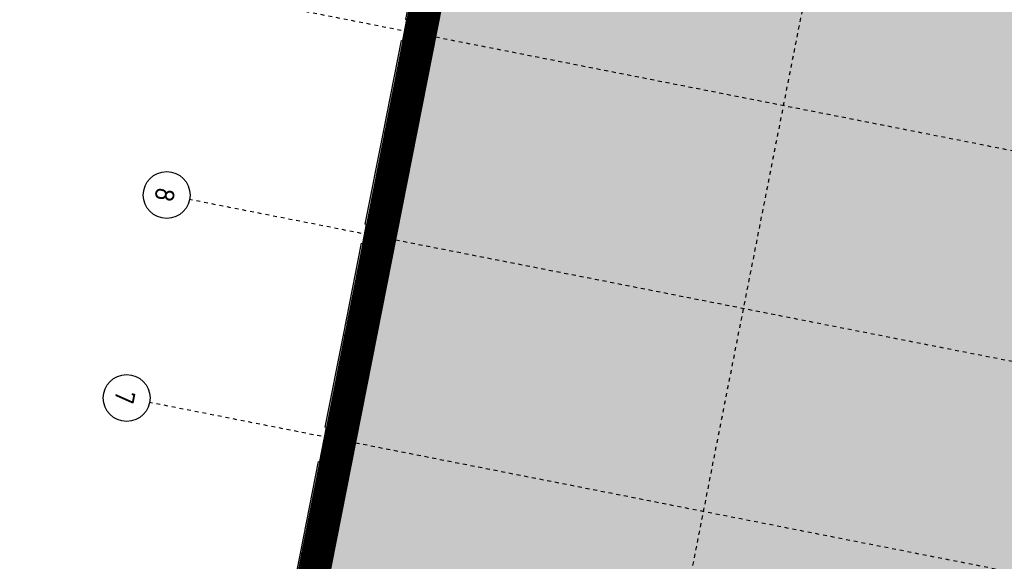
# Model space of a CAD drawing. Header units: centimetres. Extents: x 6595800.1 to 6595847.5, y 5799379.1 to 5799450.9.
# Tile 5 of 5: x 6595806.2 to 6595831.4, y 5799423.3 to 5799437.2. Entities that reach past the tile are written whole.
import ezdxf

# ---------------------------------------------------------------- set-up
doc = ezdxf.new("R2010")
doc.units = ezdxf.units.CM
doc.linetypes.add('Linia osi', pattern=[14, 6, -3, 2, -3])
doc.linetypes.add('Ponad', pattern=[4, 2, -2])
for name, color, linetype, lineweight in [('A-GLAZ', 151, 'Continuous', 25), ('A-GLAZ-SILL', 1, 'Continuous', 25), ('A-WALL', 113, 'Continuous', 25), ('A-WALL-PATT', 111, 'Continuous', 50), ('AR - Proj obiekty', 7, 'Continuous', 25), ('S-BEAM', 12, 'Continuous', 25), ('S-COLS', 52, 'Continuous', 25), ('S-GRID', 1, 'Continuous', 20), ('S-GRID-IDEN', 1, 'Continuous', 25)]:
    doc.layers.add(name, color=color, linetype=linetype, lineweight=lineweight)
doc.layers.add('AR - Półcień', color=40, linetype='Continuous', transparency=0.7)
doc.layers.add('AR- OPISY', color=4, linetype='Continuous')
doc.styles.add('GOST Common', font='GOST_Common.ttf', dxfattribs={"height": 499.9999999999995})

# ---------------------------------------------------------------- blocks, each defined once
blk = doc.blocks.new('hala - roz')
at = {"layer": 'AR - Półcień'}
h = blk.add_hatch(color=256, dxfattribs=at)
h.dxf.hatch_style = 1
h.paths.add_polyline_path([(-19.33387874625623, 2.995757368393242), (-0.869802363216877, -0.643936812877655), (-2.384401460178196, -15.49897802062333), (3.305047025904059, -16.07600459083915), (-3.864055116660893, -52.4446781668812), (-19.75692199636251, -49.31182852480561), (-17.43610676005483, -37.53839161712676), (-26.95424120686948, -35.66214837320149)])
at = {"layer": 'AR - Proj obiekty', "const_width": 0.8}
blk.add_lwpolyline([(-19.64896613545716, 3.465565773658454), (-0.4349011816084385, -0.3219684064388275), (-1.945869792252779, -15.14140215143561), (3.782453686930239, -15.72237144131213), (-3.548967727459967, -52.91448657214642), (-20.22673040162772, -49.62691591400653), (-17.90591516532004, -37.85347900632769), (-27.4240496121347, -35.97723576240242)], close=True, dxfattribs=at)
at = {"layer": 'AR - Proj obiekty'}
for points in [[(-19.96405352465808, 3.935374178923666), (0, 0), (-1.507338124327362, -14.7838262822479), (4.259860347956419, -15.36873829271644), (-3.233880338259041, -53.38429497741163), (-20.69653880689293, -49.94200330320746), (-18.37572357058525, -38.16856639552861), (-27.89385801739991, -36.29232315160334)], [(-19.33387874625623, 2.995757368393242), (-0.869802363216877, -0.643936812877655), (-2.384401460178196, -15.49897802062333), (3.305047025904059, -16.07600459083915), (-3.864055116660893, -52.4446781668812), (-19.75692199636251, -49.31182852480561), (-17.43610676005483, -37.53839161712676), (-26.95424120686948, -35.66214837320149)]]:
    blk.add_lwpolyline(points, close=True, dxfattribs=at)
blk = doc.blocks.new('1-2 - 240x150-1959858-Parter Kopia 1')
at = {"layer": 'A-GLAZ', "linetype": 'Ponad', "lineweight": 20}
for p, q in [((-1200.000000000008, 59.99999999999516), (1199.999999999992, 59.99999999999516)), ((-1200.000000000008, -60.00000000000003), (1199.999999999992, -60.00000000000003))]:
    blk.add_line(p, q, dxfattribs=at)
at = {"layer": 'A-GLAZ'}
for p, q in [((-1200.000000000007, 9.73497549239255e-10), (-1139.999999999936, -49.99999999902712)), ((-1200.000000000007, -49.99999999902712), (-1120.000000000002, 9.734890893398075e-10)), ((-1120.000000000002, 9.73497549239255e-10), (-1200.000000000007, 9.73497549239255e-10)), ((-1200.000000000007, 9.73497549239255e-10), (-1200.000000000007, -49.99999999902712)), ((-1119.999999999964, 9.683539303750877e-10), (-1199.99999999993, 9.608415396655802e-10)), ((-1199.99999999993, 9.608415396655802e-10), (-1199.999999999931, -49.99999999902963)), ((-1120.000000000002, -19.9999999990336), (-1120.000000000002, 9.73497549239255e-10)), ((-1119.999999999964, -19.99999999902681), (-1119.999999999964, 9.683539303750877e-10)), ((29.99999999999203, 9.608415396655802e-10), (-30.00000000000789, -19.99999999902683)), ((-30.00000000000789, 9.608415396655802e-10), (29.99999999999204, -19.99999999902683)), ((29.99999999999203, 9.608415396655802e-10), (-30.00000000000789, 9.608415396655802e-10)), ((-30.00000000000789, -19.99999999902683), (-30.00000000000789, 9.608415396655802e-10)), ((-30.00000000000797, 9.608415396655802e-10), (-30.00000000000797, -19.99999999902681)), ((29.99999999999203, 9.608415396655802e-10), (-30.00000000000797, 9.608415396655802e-10)), ((29.99999999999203, 9.608415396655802e-10), (29.99999999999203, -19.99999999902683)), ((29.99999999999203, -19.99999999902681), (29.99999999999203, 9.608415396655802e-10)), ((1119.999999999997, 9.73497549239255e-10), (1199.999999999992, -49.99999999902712)), ((1199.999999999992, 9.73497549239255e-10), (1119.999999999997, 9.73497549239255e-10)), ((1119.999999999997, 9.73497549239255e-10), (1119.999999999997, -19.9999999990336)), ((1199.999999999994, 9.608415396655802e-10), (1120.000000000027, 9.611122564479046e-10)), ((1120.000000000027, 9.611122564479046e-10), (1120.000000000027, -19.99999999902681)), ((1140.000000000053, -49.99999999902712), (1199.999999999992, 9.73497549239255e-10)), ((1199.999999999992, -49.99999999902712), (1199.999999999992, 9.73497549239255e-10)), ((1199.999999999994, -49.99999999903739), (1199.999999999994, 9.608415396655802e-10)), ((-1200.000000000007, -49.99999999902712), (-1139.999999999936, -49.99999999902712)), ((-1199.999999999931, -49.99999999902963), (-1139.999999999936, -49.99999999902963)), ((-1089.999999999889, -19.9999999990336), (-1139.999999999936, -69.99999999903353)), ((-1139.999999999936, -19.9999999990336), (-1089.999999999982, -69.99999999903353)), ((-1089.999999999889, -19.9999999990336), (-1139.999999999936, -19.9999999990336)), ((-1139.999999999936, -19.9999999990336), (-1139.999999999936, -69.99999999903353)), ((-1089.999999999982, -19.99999999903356), (-1139.999999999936, -19.99999999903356)), ((-1139.999999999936, -19.99999999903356), (-1139.999999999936, -69.99999999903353)), ((-1139.999999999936, -19.99999999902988), (-1119.999999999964, -19.99999999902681)), ((-1139.999999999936, -49.99999999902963), (-1139.999999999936, -19.99999999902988)), ((-1139.999999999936, -69.99999999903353), (-1089.999999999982, -69.99999999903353)), ((-1139.999999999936, -69.99999999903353), (-1089.999999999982, -69.99999999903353)), ((-1089.999999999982, -69.99999999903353), (-1089.999999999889, -19.9999999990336)), ((-1089.999999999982, -69.99999999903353), (-1089.999999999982, -19.99999999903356)), ((-1089.999999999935, -44.99999999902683), (-60.00000000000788, -44.99999999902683)), ((-10.00000000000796, -19.99999999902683), (-60.00000000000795, -69.99999999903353)), ((-60.00000000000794, -19.99999999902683), (-10.00000000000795, -69.99999999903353)), ((-10.00000000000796, -19.99999999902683), (-60.00000000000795, -19.99999999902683)), ((-60.00000000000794, -19.99999999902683), (-60.00000000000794, -69.99999999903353)), ((-10.00000000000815, -19.99999999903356), (-60.00000000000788, -19.99999999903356)), ((-60.00000000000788, -19.99999999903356), (-60.00000000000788, -69.99999999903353)), ((-60.00000000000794, -69.99999999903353), (-10.00000000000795, -69.99999999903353)), ((-60.00000000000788, -69.99999999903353), (-10.00000000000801, -69.99999999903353)), ((-30.00000000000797, -19.99999999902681), (-10.00000000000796, -19.99999999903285)), ((-10.00000000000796, -69.99999999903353), (-10.00000000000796, -19.99999999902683)), ((-10.00000000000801, -69.99999999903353), (-10.00000000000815, -19.99999999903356)), ((-10.00000000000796, -19.99999999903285), (-10.00000000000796, -49.99999999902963)), ((-10.00000000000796, -49.99999999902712), (9.99999999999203, -49.99999999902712)), ((-10.00000000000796, -49.99999999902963), (9.99999999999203, -49.99999999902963)), ((9.99999999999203, -19.99999999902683), (59.99999999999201, -69.99999999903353)), ((9.99999999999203, -69.99999999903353), (59.99999999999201, -19.99999999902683)), ((9.99999999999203, -69.99999999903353), (9.99999999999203, -19.99999999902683)), ((9.99999999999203, -19.99999999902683), (59.99999999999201, -19.99999999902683)), ((59.99999999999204, -19.99999999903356), (9.999999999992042, -19.99999999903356)), ((9.999999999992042, -19.99999999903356), (9.999999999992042, -69.99999999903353)), ((9.99999999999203, -49.99999999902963), (9.999999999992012, -19.99999999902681)), ((9.999999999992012, -19.99999999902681), (29.99999999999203, -19.99999999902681)), ((59.99999999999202, -69.99999999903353), (9.999999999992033, -69.99999999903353)), ((9.999999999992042, -69.99999999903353), (59.99999999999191, -69.99999999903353)), ((59.99999999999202, -19.99999999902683), (59.99999999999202, -69.99999999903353)), ((59.99999999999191, -69.99999999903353), (59.99999999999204, -19.99999999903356)), ((59.99999999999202, -44.9999999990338), (1090.000000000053, -44.9999999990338)), ((1090.000000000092, -19.9999999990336), (1140.000000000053, -69.99999999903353)), ((1090.000000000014, -69.99999999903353), (1140.000000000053, -19.9999999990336)), ((1140.000000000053, -19.9999999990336), (1090.000000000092, -19.9999999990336)), ((1090.000000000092, -19.9999999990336), (1090.000000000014, -69.99999999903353)), ((1140.000000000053, -19.99999999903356), (1090.000000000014, -19.99999999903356)), ((1090.000000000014, -19.99999999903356), (1090.000000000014, -69.99999999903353)), ((1090.000000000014, -69.99999999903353), (1140.000000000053, -69.99999999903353)), ((1090.000000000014, -69.99999999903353), (1140.000000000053, -69.99999999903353)), ((1120.000000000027, -19.99999999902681), (1139.999999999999, -19.99999999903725)), ((1140.000000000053, -69.99999999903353), (1140.000000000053, -19.9999999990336)), ((1140.000000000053, -69.99999999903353), (1140.000000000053, -19.99999999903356)), ((1139.999999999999, -19.99999999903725), (1139.999999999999, -49.99999999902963)), ((1140.000000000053, -49.99999999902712), (1199.999999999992, -49.99999999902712)), ((1139.999999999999, -49.99999999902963), (1199.999999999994, -49.99999999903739))]:
    blk.add_line(p, q, dxfattribs=at)
at = {"layer": 'A-GLAZ', "lineweight": 20}
for p, q in [((-1119.999999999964, 9.683539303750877e-10), (-30.00000000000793, 9.608415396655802e-10)), ((29.9999999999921, 9.608415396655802e-10), (1120.000000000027, 9.611122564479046e-10)), ((-1089.999999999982, -19.99999999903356), (-60.00000000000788, -19.99999999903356)), ((-60.00000000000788, -69.99999999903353), (-1089.999999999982, -69.99999999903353)), ((59.99999999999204, -19.99999999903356), (1090.000000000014, -19.99999999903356)), ((1090.000000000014, -69.99999999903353), (59.99999999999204, -69.99999999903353))]:
    blk.add_line(p, q, dxfattribs=at)
at = {"layer": 'A-GLAZ-SILL'}
for p, q in [((-1200.000000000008, 9.71907088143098e-10), (-1200.000000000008, 110.0000000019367)), ((1199.999999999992, 110.0000000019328), (-1200.000000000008, 110.0000000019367)), ((1199.999999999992, 110.0000000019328), (1199.999999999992, 59.99999999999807)), ((-1200.000000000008, -60), (-1250.000000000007, -60)), ((-1250.000000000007, -60), (-1250.000000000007, -159.9999999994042)), ((-1250.000000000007, -159.9999999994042), (1249.999999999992, -159.9999999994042)), ((-1200.000000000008, -49.99999999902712), (-1200.000000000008, -60)), ((1249.999999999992, -159.9999999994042), (1249.999999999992, -60))]:
    blk.add_line(p, q, dxfattribs=at)
blk = doc.blocks.new('1-2 - 240x150-V2-Parter Kopia 1')
at = {"layer": 'A-GLAZ', "linetype": 'Ponad', "lineweight": 20}
for p, q in [((-1200.000000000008, 59.99999999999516), (1199.999999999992, 59.99999999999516)), ((-1200.000000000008, -60.00000000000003), (1199.999999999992, -60.00000000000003))]:
    blk.add_line(p, q, dxfattribs=at)
at = {"layer": 'A-GLAZ'}
for p, q in [((-1200.000000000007, 9.73497549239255e-10), (-1139.999999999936, -49.99999999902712)), ((-1200.000000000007, -49.99999999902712), (-1120.000000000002, 9.734890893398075e-10)), ((-1120.000000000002, 9.73497549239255e-10), (-1200.000000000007, 9.73497549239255e-10)), ((-1200.000000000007, 9.73497549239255e-10), (-1200.000000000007, -49.99999999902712)), ((-1119.999999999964, 9.683539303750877e-10), (-1199.99999999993, 9.608415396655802e-10)), ((-1199.99999999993, 9.608415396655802e-10), (-1199.999999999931, -49.99999999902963)), ((-1120.000000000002, -19.9999999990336), (-1120.000000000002, 9.73497549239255e-10)), ((-1119.999999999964, -19.99999999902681), (-1119.999999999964, 9.683539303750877e-10)), ((29.99999999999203, 9.608415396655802e-10), (-30.00000000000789, -19.99999999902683)), ((-30.00000000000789, 9.608415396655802e-10), (29.99999999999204, -19.99999999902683)), ((29.99999999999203, 9.608415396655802e-10), (-30.00000000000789, 9.608415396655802e-10)), ((-30.00000000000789, -19.99999999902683), (-30.00000000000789, 9.608415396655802e-10)), ((-30.00000000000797, 9.608415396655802e-10), (-30.00000000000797, -19.99999999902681)), ((29.99999999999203, 9.608415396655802e-10), (-30.00000000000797, 9.608415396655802e-10)), ((29.99999999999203, 9.608415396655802e-10), (29.99999999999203, -19.99999999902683)), ((29.99999999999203, -19.99999999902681), (29.99999999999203, 9.608415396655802e-10)), ((1119.999999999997, 9.73497549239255e-10), (1199.999999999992, -49.99999999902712)), ((1199.999999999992, 9.73497549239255e-10), (1119.999999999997, 9.73497549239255e-10)), ((1119.999999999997, 9.73497549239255e-10), (1119.999999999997, -19.9999999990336)), ((1199.999999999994, 9.608415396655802e-10), (1120.000000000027, 9.611122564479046e-10)), ((1120.000000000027, 9.611122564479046e-10), (1120.000000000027, -19.99999999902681)), ((1140.000000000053, -49.99999999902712), (1199.999999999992, 9.73497549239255e-10)), ((1199.999999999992, -49.99999999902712), (1199.999999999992, 9.73497549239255e-10)), ((1199.999999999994, -49.99999999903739), (1199.999999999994, 9.608415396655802e-10)), ((-1200.000000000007, -49.99999999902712), (-1139.999999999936, -49.99999999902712)), ((-1199.999999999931, -49.99999999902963), (-1139.999999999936, -49.99999999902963)), ((-1089.999999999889, -19.9999999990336), (-1139.999999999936, -69.99999999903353)), ((-1139.999999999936, -19.9999999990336), (-1089.999999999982, -69.99999999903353)), ((-1089.999999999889, -19.9999999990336), (-1139.999999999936, -19.9999999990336)), ((-1139.999999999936, -19.9999999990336), (-1139.999999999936, -69.99999999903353)), ((-1089.999999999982, -19.99999999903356), (-1139.999999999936, -19.99999999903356)), ((-1139.999999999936, -19.99999999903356), (-1139.999999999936, -69.99999999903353)), ((-1139.999999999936, -19.99999999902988), (-1119.999999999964, -19.99999999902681)), ((-1139.999999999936, -49.99999999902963), (-1139.999999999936, -19.99999999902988)), ((-1139.999999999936, -69.99999999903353), (-1089.999999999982, -69.99999999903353)), ((-1139.999999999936, -69.99999999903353), (-1089.999999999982, -69.99999999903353)), ((-1089.999999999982, -69.99999999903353), (-1089.999999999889, -19.9999999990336)), ((-1089.999999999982, -69.99999999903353), (-1089.999999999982, -19.99999999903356)), ((-1089.999999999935, -44.99999999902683), (-60.00000000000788, -44.99999999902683)), ((-10.00000000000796, -19.99999999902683), (-60.00000000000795, -69.99999999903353)), ((-60.00000000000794, -19.99999999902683), (-10.00000000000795, -69.99999999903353)), ((-10.00000000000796, -19.99999999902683), (-60.00000000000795, -19.99999999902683)), ((-60.00000000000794, -19.99999999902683), (-60.00000000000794, -69.99999999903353)), ((-10.00000000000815, -19.99999999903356), (-60.00000000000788, -19.99999999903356)), ((-60.00000000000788, -19.99999999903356), (-60.00000000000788, -69.99999999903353)), ((-60.00000000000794, -69.99999999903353), (-10.00000000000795, -69.99999999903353)), ((-60.00000000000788, -69.99999999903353), (-10.00000000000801, -69.99999999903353)), ((-30.00000000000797, -19.99999999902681), (-10.00000000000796, -19.99999999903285)), ((-10.00000000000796, -69.99999999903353), (-10.00000000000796, -19.99999999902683)), ((-10.00000000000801, -69.99999999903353), (-10.00000000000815, -19.99999999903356)), ((-10.00000000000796, -19.99999999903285), (-10.00000000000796, -49.99999999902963)), ((-10.00000000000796, -49.99999999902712), (9.99999999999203, -49.99999999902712)), ((-10.00000000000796, -49.99999999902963), (9.99999999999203, -49.99999999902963)), ((9.99999999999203, -19.99999999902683), (59.99999999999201, -69.99999999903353)), ((9.99999999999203, -69.99999999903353), (59.99999999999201, -19.99999999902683)), ((9.99999999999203, -69.99999999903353), (9.99999999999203, -19.99999999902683)), ((9.99999999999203, -19.99999999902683), (59.99999999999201, -19.99999999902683)), ((59.99999999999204, -19.99999999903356), (9.999999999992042, -19.99999999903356)), ((9.999999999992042, -19.99999999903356), (9.999999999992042, -69.99999999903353)), ((9.99999999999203, -49.99999999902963), (9.999999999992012, -19.99999999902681)), ((9.999999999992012, -19.99999999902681), (29.99999999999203, -19.99999999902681)), ((59.99999999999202, -69.99999999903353), (9.999999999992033, -69.99999999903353)), ((9.999999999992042, -69.99999999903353), (59.99999999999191, -69.99999999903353)), ((59.99999999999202, -19.99999999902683), (59.99999999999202, -69.99999999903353)), ((59.99999999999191, -69.99999999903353), (59.99999999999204, -19.99999999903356)), ((59.99999999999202, -44.9999999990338), (1090.000000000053, -44.9999999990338)), ((1090.000000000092, -19.9999999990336), (1140.000000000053, -69.99999999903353)), ((1090.000000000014, -69.99999999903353), (1140.000000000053, -19.9999999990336)), ((1140.000000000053, -19.9999999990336), (1090.000000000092, -19.9999999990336)), ((1090.000000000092, -19.9999999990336), (1090.000000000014, -69.99999999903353)), ((1140.000000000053, -19.99999999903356), (1090.000000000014, -19.99999999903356)), ((1090.000000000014, -19.99999999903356), (1090.000000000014, -69.99999999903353)), ((1090.000000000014, -69.99999999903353), (1140.000000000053, -69.99999999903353)), ((1090.000000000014, -69.99999999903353), (1140.000000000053, -69.99999999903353)), ((1120.000000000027, -19.99999999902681), (1139.999999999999, -19.99999999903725)), ((1140.000000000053, -69.99999999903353), (1140.000000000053, -19.9999999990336)), ((1140.000000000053, -69.99999999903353), (1140.000000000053, -19.99999999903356)), ((1139.999999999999, -19.99999999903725), (1139.999999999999, -49.99999999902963)), ((1140.000000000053, -49.99999999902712), (1199.999999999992, -49.99999999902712)), ((1139.999999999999, -49.99999999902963), (1199.999999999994, -49.99999999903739))]:
    blk.add_line(p, q, dxfattribs=at)
at = {"layer": 'A-GLAZ', "lineweight": 20}
for p, q in [((-1119.999999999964, 9.683539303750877e-10), (-30.00000000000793, 9.608415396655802e-10)), ((29.9999999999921, 9.608415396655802e-10), (1120.000000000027, 9.611122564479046e-10)), ((-1089.999999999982, -19.99999999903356), (-60.00000000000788, -19.99999999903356)), ((-60.00000000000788, -69.99999999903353), (-1089.999999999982, -69.99999999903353)), ((59.99999999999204, -19.99999999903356), (1090.000000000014, -19.99999999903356)), ((1090.000000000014, -69.99999999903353), (59.99999999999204, -69.99999999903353))]:
    blk.add_line(p, q, dxfattribs=at)
at = {"layer": 'A-GLAZ-SILL'}
for p, q in [((-1200.000000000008, 59.99999999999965), (-1200.000000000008, 110.0000000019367)), ((1199.999999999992, 110.0000000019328), (-1200.000000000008, 110.0000000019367)), ((1199.999999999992, 110.0000000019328), (1199.999999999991, 9.68015534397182e-10)), ((-1250.000000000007, -60), (-1250.000000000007, -159.9999999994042)), ((-1250.000000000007, -159.9999999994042), (1249.999999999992, -159.9999999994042)), ((1199.999999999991, -60), (1199.999999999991, -49.99999999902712)), ((1249.999999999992, -60), (1199.999999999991, -60)), ((1249.999999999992, -159.9999999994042), (1249.999999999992, -60))]:
    blk.add_line(p, q, dxfattribs=at)
blk = doc.blocks.new('Słup HE-A - HEA400-V10-Parter Kopia 1')
at = {"layer": 'S-COLS', "lineweight": 20}
h = blk.add_hatch(dxfattribs=at)
h.set_pattern_fill('FP_16', color=256, style=0, pattern_type=2)
h.set_pattern_definition([(45, (7377.36, 17470.187), (-251.4471713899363, 251.4471713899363), []), (45, (7377.36, 17851.187), (-251.4471713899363, 251.4471713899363), [])])
h.paths.add_polyline_path([(-150.0000000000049, -195.0000000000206), (149.9999999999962, -195.0000000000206), (149.9999999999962, -176.000000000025), (32.49999999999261, -176.000000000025), (18.99999999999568, -172.382685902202), (9.11731409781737, -162.5000000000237), (5.499999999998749, -149.0000000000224), (5.499999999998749, 148.9999999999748), (9.11731409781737, 162.4999999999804), (18.99999999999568, 172.3826859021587), (32.49999999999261, 175.9999999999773), (149.9999999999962, 175.9999999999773), (149.9999999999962, 194.9999999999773), (-150.0000000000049, 194.9999999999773), (-150.0000000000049, 175.9999999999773), (-32.50000000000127, 175.9999999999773), (-19.00000000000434, 172.3826859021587), (-9.117314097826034, 162.4999999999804), (-5.500000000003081, 148.9999999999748), (-5.500000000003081, -149.0000000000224), (-9.117314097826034, -162.5000000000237), (-19.00000000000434, -172.382685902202), (-32.50000000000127, -176.000000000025), (-150.0000000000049, -176.000000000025)], flags=0)
at = {"layer": 'S-COLS', "lineweight": 50}
for p, q in [((149.9999999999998, 195), (-150.0000000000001, 195)), ((-150.0000000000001, 195), (-150.0000000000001, 176)), ((-150.0000000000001, 176), (-32.5000000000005, 176)), ((-5.500000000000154, 149), (-5.500000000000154, -148.9999999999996)), ((5.499999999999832, -148.9999999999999), (5.499999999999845, 148.9999999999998)), ((32.49999999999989, 176), (149.9999999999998, 176)), ((149.9999999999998, 176), (149.9999999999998, 195)), ((-32.50000000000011, -175.9999999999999), (-150.0000000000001, -175.9999999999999)), ((-150.0000000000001, -175.9999999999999), (-150.0000000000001, -194.9999999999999)), ((-150.0000000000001, -194.9999999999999), (149.9999999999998, -194.9999999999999)), ((149.9999999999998, -175.9999999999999), (32.50000000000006, -175.9999999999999)), ((149.9999999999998, -194.9999999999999), (149.9999999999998, -175.9999999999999))]:
    blk.add_line(p, q, dxfattribs=at)
for centre, radius, start, end in [((-32.50000000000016, 149), 27.00000000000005, 2.989721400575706e-13, 90.00000000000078), ((32.49999999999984, 149), 26.99999999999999, 90.0000000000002, 180.0000000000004), ((-32.50000000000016, -148.9999999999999), 26.99999999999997, 270.0000000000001, 7.188053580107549e-13), ((32.49999999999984, -148.9999999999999), 27.00000000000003, 180.0000000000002, 270.0000000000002)]:
    blk.add_arc(centre, radius, start, end, dxfattribs=at)
blk = doc.blocks.new('Słup HE-A - HEA300-1959608-Parter Kopia 1')
at = {"layer": 'S-COLS', "lineweight": 20}
h = blk.add_hatch(dxfattribs=at)
h.set_pattern_fill('FP_17', color=256, style=0, pattern_type=2)
h.set_pattern_definition([(45, (12677.36, 17520.187), (-251.4471713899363, 251.4471713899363), []), (45, (12677.36, 17901.187), (-251.4471713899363, 251.4471713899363), [])])
h.paths.add_polyline_path([(149.9999999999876, -145.0000000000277), (149.9999999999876, -131.0000000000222), (31.24999999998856, -131.0000000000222), (17.18092756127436, -126.8136134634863), (7.867314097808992, -117.5000000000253), (4.24999999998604, -104.000000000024), (4.24999999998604, 103.9999999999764), (7.867314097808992, 117.4999999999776), (17.74999999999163, 127.3826859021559), (31.24999999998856, 130.9999999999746), (149.9999999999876, 130.9999999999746), (149.9999999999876, 144.9999999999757), (-150.0000000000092, 144.99999999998), (-150.0000000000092, 130.9999999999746), (-31.25000000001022, 130.9999999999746), (-17.75000000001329, 127.3826859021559), (-7.86731409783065, 117.4999999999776), (-4.250000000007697, 103.9999999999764), (-4.250000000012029, -104.000000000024), (-7.86731409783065, -117.5000000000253), (-17.75000000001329, -127.3826859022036), (-31.25000000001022, -131.0000000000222), (-150.0000000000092, -131.0000000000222), (-150.0000000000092, -145.0000000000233), (-74.49136039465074, -145.0000000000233)], flags=0)
at = {"layer": 'S-COLS', "lineweight": 50}
for p, q in [((149.9999999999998, 145), (-150.0000000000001, 145)), ((-150.0000000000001, 145), (-150.0000000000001, 131)), ((-150.0000000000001, 131), (-31.25000000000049, 131)), ((-4.25000000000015, 104), (-4.250000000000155, -103.9999999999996)), ((4.249999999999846, -103.9999999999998), (4.249999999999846, 103.9999999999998)), ((31.2499999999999, 131), (149.9999999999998, 131)), ((149.9999999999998, 131), (149.9999999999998, 145)), ((-31.2500000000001, -130.9999999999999), (-150.0000000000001, -130.9999999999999)), ((-150.0000000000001, -130.9999999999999), (-150.0000000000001, -144.9999999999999)), ((-150.0000000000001, -144.9999999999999), (149.9999999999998, -144.9999999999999)), ((149.9999999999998, -130.9999999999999), (31.25000000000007, -130.9999999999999)), ((149.9999999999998, -144.9999999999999), (149.9999999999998, -130.9999999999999))]:
    blk.add_line(p, q, dxfattribs=at)
for centre, radius, start, end in [((-31.25000000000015, 104), 27.00000000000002, 3.307776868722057e-13, 90.00000000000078), ((31.24999999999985, 104), 26.99999999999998, 90.00000000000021, 180.0000000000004), ((-31.25000000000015, -103.9999999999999), 26.99999999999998, 270.0000000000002, 8.269442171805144e-13), ((31.24999999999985, -103.9999999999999), 27.00000000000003, 180.0000000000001, 270.0000000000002)]:
    blk.add_arc(centre, radius, start, end, dxfattribs=at)
blk = doc.blocks.new('Słup HE-A - HEA300-1965392-Parter Kopia 1')
at = {"layer": 'S-COLS', "lineweight": 20}
h = blk.add_hatch(dxfattribs=at)
h.set_pattern_fill('FP_18', color=256, style=0, pattern_type=2)
h.set_pattern_definition([(45, (17977.36, 17520.187), (-251.4471713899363, 251.4471713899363), []), (45, (17977.36, 17901.187), (-251.4471713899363, 251.4471713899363), [])])
h.paths.add_polyline_path([(149.9999999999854, -145.0000000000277), (149.9999999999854, -131.0000000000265), (31.2499999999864, -131.0000000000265), (17.18092756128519, -126.8136134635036), (7.867314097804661, -117.5000000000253), (4.24999999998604, -104.000000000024), (4.249999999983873, 103.999999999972), (7.867314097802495, 117.4999999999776), (17.74999999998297, 127.3826859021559), (31.24999999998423, 130.9999999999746), (149.9999999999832, 130.9999999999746), (149.9999999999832, 144.9999999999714), (-150.0000000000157, 144.9999999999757), (-150.0000000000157, 130.9999999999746), (-31.25000000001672, 130.9999999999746), (-17.75000000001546, 127.3826859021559), (-7.867314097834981, 117.4999999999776), (-4.250000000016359, 103.999999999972), (-4.250000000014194, -104.000000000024), (-7.867314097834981, -117.5000000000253), (-17.75000000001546, -127.3826859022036), (-31.25000000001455, -131.0000000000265), (-150.0000000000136, -131.0000000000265), (-150.0000000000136, -145.0000000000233), (-105.5475161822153, -145.0000000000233)], flags=0)
at = {"layer": 'S-COLS', "lineweight": 50}
for p, q in [((149.9999999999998, 145), (-150.0000000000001, 145)), ((-150.0000000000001, 145), (-150.0000000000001, 131)), ((-150.0000000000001, 131), (-31.25000000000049, 131)), ((-4.25000000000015, 104), (-4.250000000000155, -103.9999999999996)), ((4.249999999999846, -103.9999999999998), (4.249999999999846, 103.9999999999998)), ((31.2499999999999, 131), (149.9999999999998, 131)), ((149.9999999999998, 131), (149.9999999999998, 145)), ((-31.2500000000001, -130.9999999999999), (-150.0000000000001, -130.9999999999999)), ((-150.0000000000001, -130.9999999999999), (-150.0000000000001, -144.9999999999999)), ((-150.0000000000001, -144.9999999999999), (149.9999999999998, -144.9999999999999)), ((149.9999999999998, -130.9999999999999), (31.25000000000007, -130.9999999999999)), ((149.9999999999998, -144.9999999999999), (149.9999999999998, -130.9999999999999))]:
    blk.add_line(p, q, dxfattribs=at)
for centre, radius, start, end in [((-31.25000000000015, 104), 27.00000000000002, 3.307776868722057e-13, 90.00000000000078), ((31.24999999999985, 104), 26.99999999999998, 90.00000000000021, 180.0000000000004), ((-31.25000000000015, -103.9999999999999), 26.99999999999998, 270.0000000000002, 8.269442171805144e-13), ((31.24999999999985, -103.9999999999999), 27.00000000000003, 180.0000000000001, 270.0000000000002)]:
    blk.add_arc(centre, radius, start, end, dxfattribs=at)
blk = doc.blocks.new('Cienkościenne - Ceowniki - Słup - C100x50x3-V25-Parter Kopia 1')
at = {"layer": 'S-COLS', "lineweight": 50}
for p, q in [((2.774999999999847, -4.758693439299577e-14), (97.22499999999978, 8.777145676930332e-14)), ((-8.459899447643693e-14, -50.00000000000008), (-1.491057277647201e-13, -2.775000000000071)), ((1.199999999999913, -50.00000000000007), (-8.459899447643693e-14, -50.00000000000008)), ((1.199999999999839, -2.775000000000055), (1.199999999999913, -50.00000000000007)), ((97.2249999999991, -1.199999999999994), (2.77499999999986, -1.200000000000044)), ((98.79999999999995, -50.00000000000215), (98.79999999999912, -2.775000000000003)), ((99.99999999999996, -50.00000000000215), (98.79999999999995, -50.00000000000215)), ((99.99999999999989, -2.774999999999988), (99.99999999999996, -50.00000000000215))]:
    blk.add_line(p, q, dxfattribs=at)
for centre, radius, start, end in [((97.2249999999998, -2.77500000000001), 2.7750000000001, 7.251664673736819e-13, 90.00000000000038), ((2.774999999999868, -2.775000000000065), 2.775000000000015, 90.0000000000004, 180.0000000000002), ((2.774999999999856, -2.775000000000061), 1.575000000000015, 89.99999999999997, 179.9999999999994), ((97.2249999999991, -2.77500000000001), 1.575000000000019, 6.997220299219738e-14, 90.00000000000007)]:
    blk.add_arc(centre, radius, start, end, dxfattribs=at)
blk = doc.blocks.new('Cienkościenne - Ceowniki - Słup - C100x50x3-V26-Parter Kopia 1')
at = {"layer": 'S-COLS', "lineweight": 20}
h = blk.add_hatch(dxfattribs=at)
h.set_pattern_fill('FP_35', color=256, style=0, pattern_type=2)
h.set_pattern_definition([(225, (-12627.36, -17715.187), (251.4471713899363, -251.4471713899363), []), (225, (-12627.36, -18096.187), (251.4471713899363, -251.4471713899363), [])])
h.paths.add_polyline_path([(97.22500000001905, 2.165734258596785e-11), (2.775000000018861, 2.165734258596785e-11), (2.775000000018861, -1.19999999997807), (97.22500000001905, -1.19999999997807)], flags=0)
h.paths.add_polyline_path([(1.200000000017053, -2.774999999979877), (1.732587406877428e-11, -2.774999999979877), (1.732587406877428e-11, -49.99999999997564), (1.200000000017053, -49.99999999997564)], flags=0)
h.paths.add_polyline_path([(98.80000000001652, -2.774999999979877), (98.80000000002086, -49.99999999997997), (100.0000000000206, -49.99999999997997), (100.0000000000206, -2.774999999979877)], flags=0)
at = {"layer": 'S-COLS', "lineweight": 50}
for p, q in [((2.774999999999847, -4.758693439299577e-14), (97.22499999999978, 8.777145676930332e-14)), ((-8.459899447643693e-14, -50.00000000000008), (-1.491057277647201e-13, -2.775000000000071)), ((1.199999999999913, -50.00000000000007), (-8.459899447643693e-14, -50.00000000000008)), ((1.199999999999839, -2.775000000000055), (1.199999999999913, -50.00000000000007)), ((97.2249999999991, -1.199999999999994), (2.77499999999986, -1.200000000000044)), ((98.79999999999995, -50.00000000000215), (98.79999999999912, -2.775000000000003)), ((99.99999999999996, -50.00000000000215), (98.79999999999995, -50.00000000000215)), ((99.99999999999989, -2.774999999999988), (99.99999999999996, -50.00000000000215))]:
    blk.add_line(p, q, dxfattribs=at)
for centre, radius, start, end in [((97.2249999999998, -2.77500000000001), 2.7750000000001, 7.251664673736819e-13, 90.00000000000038), ((2.774999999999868, -2.775000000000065), 2.775000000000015, 90.0000000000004, 180.0000000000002), ((2.774999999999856, -2.775000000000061), 1.575000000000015, 89.99999999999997, 179.9999999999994), ((97.2249999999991, -2.77500000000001), 1.575000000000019, 6.997220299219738e-14, 90.00000000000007)]:
    blk.add_arc(centre, radius, start, end, dxfattribs=at)
blk = doc.blocks.new('Cienkościenne - Ceowniki - Słup - C100x50x3-V27-Parter Kopia 1')
at = {"layer": 'S-COLS', "lineweight": 50}
for p, q in [((2.774999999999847, -4.758693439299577e-14), (97.22499999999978, 8.777145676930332e-14)), ((-8.459899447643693e-14, -50.00000000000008), (-1.491057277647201e-13, -2.775000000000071)), ((1.199999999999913, -50.00000000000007), (-8.459899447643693e-14, -50.00000000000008)), ((1.199999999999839, -2.775000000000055), (1.199999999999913, -50.00000000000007)), ((97.2249999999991, -1.199999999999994), (2.77499999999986, -1.200000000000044)), ((98.79999999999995, -50.00000000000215), (98.79999999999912, -2.775000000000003)), ((99.99999999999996, -50.00000000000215), (98.79999999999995, -50.00000000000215)), ((99.99999999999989, -2.774999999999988), (99.99999999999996, -50.00000000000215))]:
    blk.add_line(p, q, dxfattribs=at)
for centre, radius, start, end in [((97.2249999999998, -2.77500000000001), 2.7750000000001, 7.251664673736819e-13, 90.00000000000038), ((2.774999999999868, -2.775000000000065), 2.775000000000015, 90.0000000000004, 180.0000000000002), ((2.774999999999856, -2.775000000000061), 1.575000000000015, 89.99999999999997, 179.9999999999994), ((97.2249999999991, -2.77500000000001), 1.575000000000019, 6.997220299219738e-14, 90.00000000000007)]:
    blk.add_arc(centre, radius, start, end, dxfattribs=at)
blk = doc.blocks.new('Stężenie -1 - Stężenie -1-1980545-Parter Kopia 1')
at = {"layer": 'S-BEAM'}
for p, q in [((-17836.63331104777, -17466.71496137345), (-17836.63331104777, -17473.65954392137)), ((-17293.43079649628, -17456.18725264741), (-17444.37271254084, -17456.18725264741)), ((-17444.37271254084, -17484.18725264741), (-17293.43079649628, -17484.18725264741)), ((-12893.47394379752, -17462.18725264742), (-15334.50277166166, -17462.18725264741)), ((-15334.50277166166, -17478.18725264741), (-12893.47394379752, -17478.18725264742)), ((-12973.53248108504, -17466.71496137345), (-12860.32604405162, -17466.71496137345)), ((-12973.53248108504, -17466.71496137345), (-12973.53248108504, -17473.65954392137)), ((-12860.32604405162, -17473.65954392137), (-12973.53248108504, -17473.65954392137)), ((-12860.32604405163, -17466.71496137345), (-12810.71735167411, -17466.71496137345)), ((-12810.71735167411, -17473.65954392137), (-12860.32604405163, -17473.65954392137)), ((-12810.64427318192, -17473.65954392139), (-12810.64427318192, -17466.71496137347))]:
    blk.add_line(p, q, dxfattribs=at)
for centre, major_axis, ratio, start_param, end_param in [((-17753.80364043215, -17470.18725264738), (0, 7.999999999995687), 0.6560590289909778, 1.554312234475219e-15, 1.047197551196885), ((-17753.80364043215, -17470.18725264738), (0, 8.000000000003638), 0.6560590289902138, 2.094395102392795, 3.141592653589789), ((-17444.37271254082, -17470.18725264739), (0, 13.99999999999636), 0.6560590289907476, 2.183157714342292, 3.141592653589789), ((-17444.37271254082, -17470.18725264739), (0, 14.00000000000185), 0.6560590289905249, 1.554312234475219e-15, 0.9569061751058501), ((-17293.43079649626, -17470.18725264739), (0, 13.99999999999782), 0.6560590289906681, 2.182393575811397, 3.141592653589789), ((-17293.43079649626, -17470.18725264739), (0, 14.00000000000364), 0.6560590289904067, 1.554312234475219e-15, 0.9569061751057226), ((-17293.43079649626, -17470.18725264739), (0, 14.00000000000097), 0.6560590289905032, 5.326279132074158, 6.283185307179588), ((-17293.43079649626, -17470.18725264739), (0, 13.99999999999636), 0.6560590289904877, 3.141592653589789, 4.098498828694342), ((-12893.47394379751, -17470.1872526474), (0, 8), 0.6560590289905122, 1.554312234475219e-15, 1.047197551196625), ((-12893.47394379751, -17470.1872526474), (0, 8.000000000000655), 0.6560590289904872, 2.094395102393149, 3.141592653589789), ((-12893.47394379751, -17470.1872526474), (0, 8.000000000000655), 0.6560590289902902, 5.235987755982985, 6.283185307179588), ((-12893.47394379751, -17470.1872526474), (0, 8), 0.6560590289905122, 3.141592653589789, 4.188790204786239)]:
    blk.add_ellipse(centre, major_axis=major_axis, ratio=ratio, start_param=start_param, end_param=end_param, dxfattribs=at)
blk = doc.blocks.new('Stężenie -1 - Stężenie -1-1980579-Parter Kopia 1')
at = {"layer": 'S-BEAM'}
for p, q in [((-17836.63331104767, -17466.71496137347), (-17836.63331104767, -17473.65954392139)), ((-17836.56023255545, -17466.71496137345), (-17786.95154017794, -17466.71496137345)), ((-17786.95154017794, -17473.65954392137), (-17836.56023255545, -17473.65954392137)), ((-17786.95154017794, -17466.71496137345), (-17673.74510314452, -17466.71496137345)), ((-17673.74510314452, -17473.65954392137), (-17786.95154017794, -17473.65954392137)), ((-15312.77481256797, -17462.18725264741), (-17753.80364043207, -17462.18725264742)), ((-17753.80364043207, -17478.18725264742), (-15312.77481256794, -17478.18725264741)), ((-17673.74510314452, -17473.65954392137), (-17673.74510314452, -17466.71496137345)), ((-13202.90487168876, -17456.18725264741), (-13353.84678773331, -17456.18725264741)), ((-13353.84678773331, -17484.18725264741), (-13202.90487168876, -17484.18725264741)), ((-12810.64427318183, -17473.65954392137), (-12810.64427318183, -17466.71496137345))]:
    blk.add_line(p, q, dxfattribs=at)
for centre, major_axis, ratio, start_param, end_param in [((-17753.80364043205, -17470.1872526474), (0, 8), 0.6560590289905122, 1.554312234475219e-15, 1.047197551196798), ((-17753.80364043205, -17470.1872526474), (0, 8.000000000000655), 0.6560590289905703, 2.094395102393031, 3.141592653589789), ((-17753.80364043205, -17470.1872526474), (0, 8.000000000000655), 0.6560590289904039, 5.235987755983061, 6.283185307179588), ((-17753.80364043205, -17470.1872526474), (0, 8), 0.6560590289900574, 3.141592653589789, 4.188790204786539), ((-13353.8467877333, -17470.18725264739), (0, 14.00000000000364), 0.6560590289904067, 1.554312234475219e-15, 0.9569061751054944), ((-13353.8467877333, -17470.18725264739), (0, 13.99999999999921), 0.6560590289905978, 2.184686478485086, 3.141592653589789), ((-13353.8467877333, -17470.18725264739), (0, 14.00000000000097), 0.6560590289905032, 5.326279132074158, 6.283185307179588), ((-13353.8467877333, -17470.18725264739), (0, 13.99999999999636), 0.6560590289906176, 3.141592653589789, 4.100791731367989), ((-13202.90487168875, -17470.18725264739), (0, 14.00000000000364), 0.6560590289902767, 5.326279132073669, 6.283185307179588), ((-13202.90487168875, -17470.18725264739), (0, 13.99999999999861), 0.656059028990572, 3.141592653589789, 4.10002759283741), ((-12893.47394379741, -17470.18725264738), (0, 8.000000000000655), 0.6560590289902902, 3.141592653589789, 4.188790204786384), ((-12893.47394379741, -17470.18725264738), (0, 8.00000000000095), 0.6560590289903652, 5.235987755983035, 6.02138591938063)]:
    blk.add_ellipse(centre, major_axis=major_axis, ratio=ratio, start_param=start_param, end_param=end_param, dxfattribs=at)
blk = doc.blocks.new('Siatka - Oś 6mm-1781598-Parter Kopia 1')
at = {"layer": 'S-GRID-IDEN'}
blk.add_circle((-2.960785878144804e-06, -0.009920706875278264), 6.000000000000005, dxfattribs=at)
blk = doc.blocks.new('A$C1f6c32b8')
at = {"layer": 'A-WALL-PATT', "lineweight": 20}
h = blk.add_hatch(dxfattribs=at)
h.set_pattern_fill('FP_6', color=256, style=0, pattern_type=2)
h.set_pattern_definition([(45, (-5275.242982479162, 8911.764920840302), (-141.4213562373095, 141.4213562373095), []), (135, (-5275.242982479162, 8911.764920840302), (-141.4213562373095, -141.4213562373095), [])])
h.paths.add_polyline_path([(12067.39745251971, -8913.422331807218), (12067.39745251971, -8813.42233180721), (11097.39745251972, -8813.42233180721), (11097.39745251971, -8913.422331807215), (12020.67715201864, -8913.422331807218)], flags=0)
h.paths.add_polyline_path([(6147.397452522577, -8913.422331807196), (6297.39745251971, -8913.422331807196), (6297.39745251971, -8813.422331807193), (4997.397452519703, -8813.422331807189), (4997.397452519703, -8913.422331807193), (5720.338058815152, -8913.422331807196)], flags=0)
h.paths.add_polyline_path([(-1064.6425030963, -8913.422331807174), (197.3974525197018, -8913.422331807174), (197.3974525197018, -8813.422331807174), (-1102.602547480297, -8813.422331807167), (-1102.602547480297, -8913.422331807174)], flags=0)
h.paths.add_polyline_path([(-5902.602547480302, -8913.422331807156), (-5902.602547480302, -8813.422331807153), (-7202.602547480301, -8813.422331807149), (-7202.602547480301, -8913.422331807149), (-5911.057190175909, -8913.422331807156)], flags=0)
h.paths.add_polyline_path([(-12002.60254748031, -8913.422331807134), (-12002.60254748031, -8813.42233180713), (-12902.6025474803, -8813.42233180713), (-12902.60254748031, -8913.42233180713), (-12152.60254747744, -8913.422331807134)], flags=0)
h.paths.add_polyline_path([(-18027.09390787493, -8913.422331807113), (-17702.60254748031, -8913.422331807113), (-17702.60254748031, -8813.42233180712), (-18202.60254748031, -8813.42233180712), (-18202.60254748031, -8913.422331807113)], flags=0)
h.paths.add_polyline_path([(-23002.60254748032, -8913.422331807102), (-23002.60254748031, -8813.422331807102), (-23552.60254748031, -8813.422331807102), (-23552.60254748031, -8913.422331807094), (-23152.60254747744, -8913.422331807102)], flags=0)
h.paths.add_polyline_path([(-28352.60254748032, -8913.422331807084), (-28352.60254748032, -8813.422331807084), (-28914.42484700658, -8813.422331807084), (-28914.42484700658, -8913.42233180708), (-28502.60254747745, -8913.422331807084)], flags=0)
at = {"layer": 'A-WALL'}
for p, q in [((-28674.42484700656, -8673.422331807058), (-23256.85254748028, -8673.422331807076)), ((-23248.35254748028, -8673.422331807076), (-17956.85254748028, -8673.422331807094)), ((-17948.35254748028, -8673.422331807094), (-12658.10254748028, -8673.422331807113)), ((-12647.10254748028, -8673.422331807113), (-6558.102547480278, -8673.42233180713))]:
    blk.add_line(p, q, dxfattribs=at)
at = {"layer": 'A-WALL', "lineweight": 50}
for p, q in [((-23299.82754748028, -8803.422331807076), (-23552.6025474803, -8803.422331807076)), ((-23552.6025474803, -8803.422331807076), (-23552.6025474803, -8813.422331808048)), ((-23002.6025474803, -8803.42233180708), (-23205.37754748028, -8803.42233180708)), ((-23002.6025474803, -8813.422331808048), (-23002.6025474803, -8803.42233180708)), ((-17999.82754748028, -8803.422331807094), (-18202.6025474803, -8803.422331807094)), ((-18202.6025474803, -8803.422331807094), (-18202.6025474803, -8813.42233180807)), ((-17702.6025474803, -8803.422331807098), (-17905.37754748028, -8803.422331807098)), ((-17702.6025474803, -8813.422331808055), (-17702.6025474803, -8803.422331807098)), ((-12699.82754748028, -8803.422331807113), (-12902.6025474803, -8803.422331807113)), ((-12902.6025474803, -8803.422331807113), (-12902.6025474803, -8813.422331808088)), ((-12002.60254748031, -8803.422331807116), (-12605.37754748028, -8803.422331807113)), ((-12002.60254748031, -8813.422331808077), (-12002.60254748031, -8803.422331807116)), ((-23552.6025474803, -8863.422331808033), (-23552.6025474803, -8923.42233180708)), ((-23552.6025474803, -8923.42233180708), (-23002.6025474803, -8923.42233180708)), ((-23002.6025474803, -8923.42233180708), (-23002.6025474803, -8863.422331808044)), ((-18202.6025474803, -8863.422331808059), (-18202.6025474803, -8923.422331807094)), ((-18202.6025474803, -8923.422331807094), (-17702.6025474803, -8923.422331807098)), ((-17702.6025474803, -8923.422331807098), (-17702.6025474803, -8863.422331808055)), ((-12902.6025474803, -8863.422331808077), (-12902.6025474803, -8923.422331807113)), ((-12902.6025474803, -8923.422331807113), (-12002.60254748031, -8923.422331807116)), ((-12002.60254748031, -8923.422331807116), (-12002.60254748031, -8863.422331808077))]:
    blk.add_line(p, q, dxfattribs=at)
at = {"layer": 'A-WALL', "lineweight": 20}
for p, q in [((-23002.6025474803, -8813.42233180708), (-23552.6025474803, -8813.422331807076)), ((-17702.6025474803, -8813.422331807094), (-18202.6025474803, -8813.422331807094)), ((-12002.60254748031, -8813.422331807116), (-12902.6025474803, -8813.422331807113)), ((-23002.6025474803, -8913.42233180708), (-23552.6025474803, -8913.42233180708)), ((-17702.6025474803, -8913.422331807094), (-18202.6025474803, -8913.422331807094)), ((-12002.60254748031, -8913.422331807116), (-12902.6025474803, -8913.422331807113))]:
    blk.add_line(p, q, dxfattribs=at)
at = {"layer": 'S-GRID', "linetype": 'Linia osi', "lineweight": 25}
for p, q in [((-23252.60254748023, 19376.92304388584), (-23252.60254748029, -13499.89631856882)), ((-17952.60254748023, 19376.92304388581), (-17952.60254748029, -13499.89631856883)), ((-12652.60254748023, 19376.92304388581), (-12652.60254748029, -13499.89631856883)), ((-35146.24653506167, 947.875110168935), (28633.7980463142, 947.8751101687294)), ((-35146.2465350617, -8752.124889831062), (28633.79804631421, -8752.124889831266))]:
    blk.add_line(p, q, dxfattribs=at)
at = {"layer": 'A-GLAZ', "rotation": 180}
for name, p in [('1-2 - 240x150-V2-Parter Kopia 1', (-24752.60254748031, -8863.422331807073)), ('1-2 - 240x150-1959858-Parter Kopia 1', (-21802.60254748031, -8863.422331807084)), ('1-2 - 240x150-V2-Parter Kopia 1', (-19402.60254748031, -8863.42233180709)), ('1-2 - 240x150-1959858-Parter Kopia 1', (-16502.60254748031, -8863.422331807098)), ('1-2 - 240x150-V2-Parter Kopia 1', (-14102.60254748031, -8863.422331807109)), ('1-2 - 240x150-1959858-Parter Kopia 1', (-10802.60254748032, -8863.42233180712)), ('1-2 - 240x150-V2-Parter Kopia 1', (-8402.602547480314, -8863.422331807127))]:
    blk.add_blockref(name, p, dxfattribs=at)
at = {"layer": 'S-BEAM'}
for name in ['Stężenie -1 - Stężenie -1-1980545-Parter Kopia 1', 'Stężenie -1 - Stężenie -1-1980579-Parter Kopia 1']:
    blk.add_blockref(name, (-5275.242982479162, 8911.764920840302), dxfattribs=at)
at = {"layer": 'S-COLS'}
for name, p in [('Słup HE-A - HEA300-1965392-Parter Kopia 1', (-23252.60254748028, -8608.42233180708)), ('Słup HE-A - HEA300-1959608-Parter Kopia 1', (-17952.60254748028, -8608.422331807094)), ('Słup HE-A - HEA400-V10-Parter Kopia 1', (-12652.60254748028, -8558.422331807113))]:
    blk.add_blockref(name, p, dxfattribs=at)
at = {"layer": 'S-COLS', "rotation": 180}
for name, p in [('Cienkościenne - Ceowniki - Słup - C100x50x3-V27-Parter Kopia 1', (-23202.60254748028, -8803.422331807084)), ('Cienkościenne - Ceowniki - Słup - C100x50x3-V26-Parter Kopia 1', (-17902.60254748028, -8803.422331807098)), ('Cienkościenne - Ceowniki - Słup - C100x50x3-V25-Parter Kopia 1', (-12602.60254748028, -8803.422331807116))]:
    blk.add_blockref(name, p, dxfattribs=at)
at = {"layer": 'S-GRID-IDEN', "xscale": 99.99999999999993, "yscale": 99.99999999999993, "zscale": 99.99999999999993, "rotation": 180}
for p in [(-17952.60254748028, -14099.89631856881), (-12652.60254748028, -14099.89631856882)]:
    blk.add_blockref('Siatka - Oś 6mm-1781598-Parter Kopia 1', p, dxfattribs=at)
at = {"layer": 'S-GRID-IDEN', "lineweight": 20, "char_height": 499.9999999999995, "width": 432.9112499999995, "attachment_point": 1, "style": 'GOST Common'}
for s, insert in [('\\fGOST Common|b0|i0|c238|p34|;8', (-18132.17925429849, -13898.83116545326)), ('\\fGOST Common|b0|i0|c238|p34|;7', (-12832.17925429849, -13898.83116545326))]:
    blk.add_mtext(s, dxfattribs=dict(at, insert=insert))

msp = doc.modelspace()

# ---------------------------------------------------------------- block references
at = {"xscale": 0.0009999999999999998, "yscale": 0.0009999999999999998, "zscale": 0.0009999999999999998, "rotation": 258.8486546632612}
msp.add_blockref('A$C1f6c32b8', (6595820.324209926, 5799412.393074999), dxfattribs=at)
at = {"layer": 'AR- OPISY'}
msp.add_blockref('hala - roz', (6595837.127338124, 5799438.561826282), dxfattribs=at)

doc.saveas('drawing.dxf')
